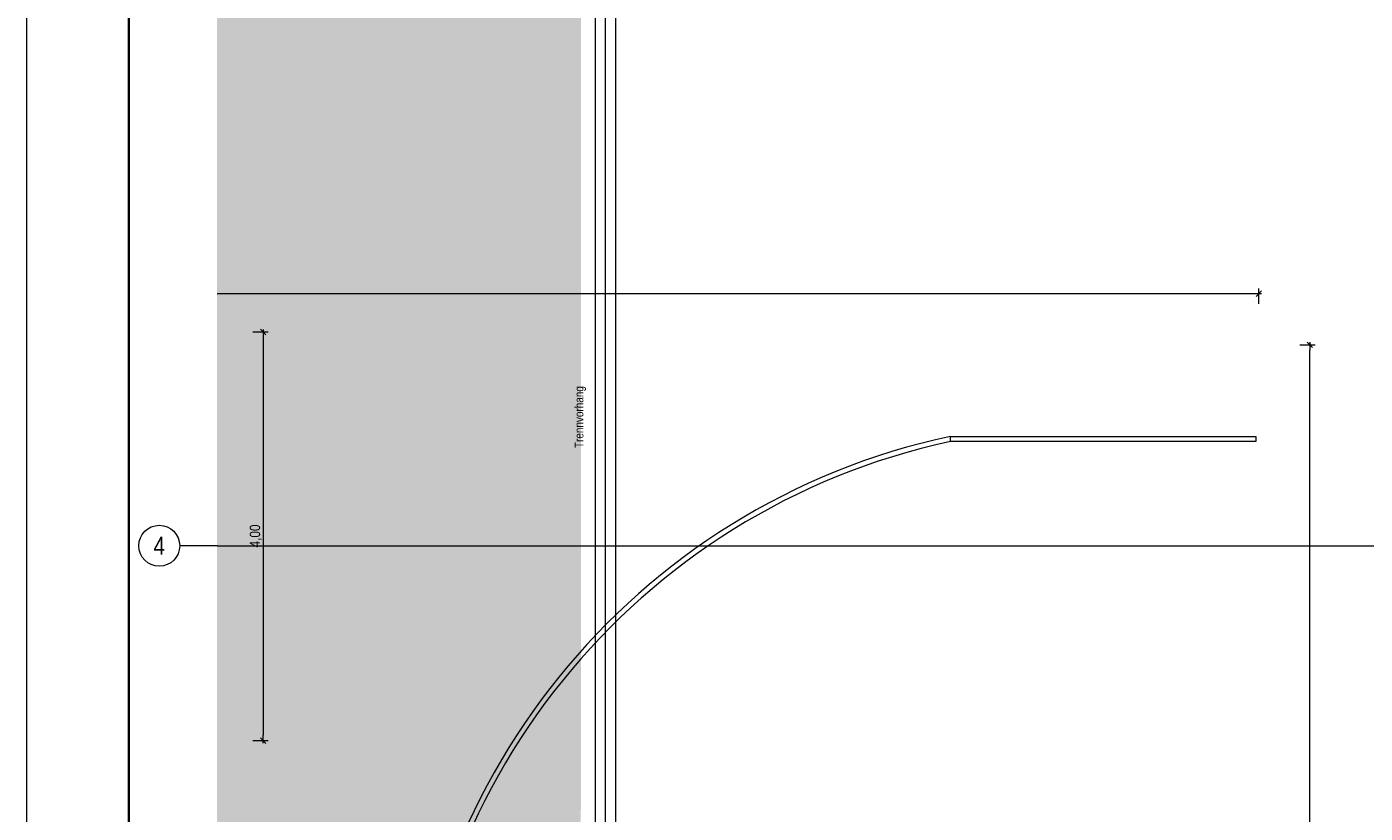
# Model space of a CAD drawing. Extents: x -720 to 300, y 62 to 1162.
# Tile 16 of 143: x -720 to -458, y 558 to 712. Entities that reach past the tile are written whole.
import ezdxf
from ezdxf.enums import TextEntityAlignment as Align
from ezdxf.lldxf.tags import DXFTag

# ---------------------------------------------------------------- set-up
doc = ezdxf.new("R2010")
doc.units = 0
doc.layers.get('0').update_dxf_attribs({"lineweight": 13})
for name, color, linetype, lineweight, true_color in [('60- 61 allgemeine Ausstattung- 1 Möbel', 7, 'Continuous', 9, 0x00cccc), ('70 -72 Beschriftung- 1 Beschriftung allgemein', 7, 'Continuous', 9, 0xff6633), ('70 -76 Bemaßung- 2 Allgemein', 9, 'Continuous', 5, 0x808080), ('iwb_Layout Achsbezeichung', 1, 'Continuous', 13, 0xff0000), ('iwb_Layout BA_Markierung', 7, 'Continuous', 9, 0xbadcdc)]:
    doc.layers.add(name, color=color, linetype=linetype, lineweight=lineweight, true_color=true_color)
doc.layers.add('70 -71 Achsen- 1 Gebäudeachsen', color=7, linetype='STRICHPUNKT2-A06G94018I', lineweight=18)
doc.layers.add('iwb_Plankopf Rahmen', color=7, linetype='Continuous', lineweight=35)
doc.styles.get("Standard").update_dxf_attribs({"font": 'ARIALN.TTF'})
tags = doc.linetypes.add('STRICHPUNKT2', pattern=[12.7, 6.35, -3.175, 0, -3.175]).pattern_tags.tags
tags[10:11] = [DXFTag(74, 4), DXFTag(75, 0), DXFTag(340, '0'), DXFTag(46, 0.0), DXFTag(50, 0.0), DXFTag(44, 0.0), DXFTag(45, 0.0)]
tags[8:9] = [DXFTag(74, 4), DXFTag(75, 0), DXFTag(340, '0'), DXFTag(46, 0.0), DXFTag(50, 0.0), DXFTag(44, 0.0), DXFTag(45, 0.0)]
tags[6:7] = [DXFTag(74, 4), DXFTag(75, 0), DXFTag(340, '0'), DXFTag(46, 0.0), DXFTag(50, 0.0), DXFTag(44, 0.0), DXFTag(45, 0.0)]
tags[4:5] = [DXFTag(74, 4), DXFTag(75, 0), DXFTag(340, '0'), DXFTag(46, 0.0), DXFTag(50, 0.0), DXFTag(44, 0.0), DXFTag(45, 0.0)]
tags = doc.linetypes.add('STRICHPUNKT2-A06G94018I', pattern=[12.7, 6.35, -3.175, 0, -3.175]).pattern_tags.tags
tags[10:11] = [DXFTag(74, 4), DXFTag(75, 0), DXFTag(340, '0'), DXFTag(46, 0.0), DXFTag(50, 0.0), DXFTag(44, 0.0), DXFTag(45, 0.0)]
tags[8:9] = [DXFTag(74, 4), DXFTag(75, 0), DXFTag(340, '0'), DXFTag(46, 0.0), DXFTag(50, 0.0), DXFTag(44, 0.0), DXFTag(45, 0.0)]
tags[6:7] = [DXFTag(74, 4), DXFTag(75, 0), DXFTag(340, '0'), DXFTag(46, 0.0), DXFTag(50, 0.0), DXFTag(44, 0.0), DXFTag(45, 0.0)]
tags[4:5] = [DXFTag(74, 4), DXFTag(75, 0), DXFTag(340, '0'), DXFTag(46, 0.0), DXFTag(50, 0.0), DXFTag(44, 0.0), DXFTag(45, 0.0)]

# ---------------------------------------------------------------- blocks, each defined once
blk = doc.blocks.new('Polygon-A06G93ZT8I')
at = {"color": 0, "linetype": 'ByBlock', "lineweight": -2, "ltscale": 0.13}
blk.add_solid([(-611.22, 86.2), (-682.36, 86.01), (-611.05, 1083.81), (-682.36, 1083.81)], dxfattribs=at)
blk = doc.blocks.new('Referenz-A06G94038I')
at = {"layer": '60- 61 allgemeine Ausstattung- 1 Möbel', "color": 0, "linetype": 'Continuous', "lineweight": -2, "ltscale": 0.13}
for p, q in [((-608.36, 768.91), (-608.36, 229.91)), ((-604.36, 768.91), (-604.36, 229.91)), ((-538.76, 630.31), (-538.76, 631.33)), ((-538.76, 630.33), (-538.76, 631.33)), ((-538.76, 631.33), (-478.96, 631.33)), ((-478.96, 630.33), (-538.76, 630.33)), ((-478.96, 631.33), (-478.96, 630.33))]:
    blk.add_line(p, q, dxfattribs=at)
for major_axis, end_param in [((-28.3, 132), 1.359608), ((-28.3, 130.98), 1.358007)]:
    blk.add_ellipse((-510.46, 499.33), major_axis=major_axis, ratio=1, start_param=0, end_param=end_param, dxfattribs=at)
at = {"layer": '70 -71 Achsen- 1 Gebäudeachsen', "color": 0, "linetype": 'STRICHPUNKT2-A06G94018I', "lineweight": -2, "ltscale": 0.13}
for p, q in [((-606.36, 1084.85), (-606.36, 85.41)), ((-682.36, 609.91), (76.46, 609.91))]:
    blk.add_line(p, q, dxfattribs=at)
at = {"layer": '70 -76 Bemaßung- 2 Allgemein', "color": 0, "linetype": 'Continuous', "lineweight": -2, "ltscale": 0.13}
for p, q in [((-479.42, 659.26), (-682.36, 659.26)), ((-477.86, 659.26), (-479.42, 659.26)), ((-477.83, 659.79), (-478.89, 658.73)), ((-478.36, 657.26), (-478.36, 660.26)), ((-675.36, 651.76), (-672.36, 651.76)), ((-673.89, 652.29), (-672.83, 651.23)), ((-673.36, 652.26), (-673.36, 650.7)), ((-673.36, 650.7), (-673.36, 572.82)), ((-470.36, 649.26), (-467.36, 649.26)), ((-468.89, 649.79), (-467.83, 648.73)), ((-468.36, 649.76), (-468.36, 648.2)), ((-468.36, 350.32), (-468.36, 648.2)), ((-675.36, 571.76), (-672.36, 571.76)), ((-672.83, 571.23), (-673.89, 572.29)), ((-673.36, 571.26), (-673.36, 572.82))]:
    blk.add_line(p, q, dxfattribs=at)
at = {"layer": '70 -72 Beschriftung- 1 Beschriftung allgemein', "color": 0, "linetype": 'Continuous', "lineweight": -2, "ltscale": 0.13, "insert": (-612.34, 629.04), "char_height": 1.7, "attachment_point": 1, "rotation": 89.9947}
blk.add_mtext('{\\fArial Narrow;Trennvorhang}', dxfattribs=at)
at = {"layer": '70 -76 Bemaßung- 2 Allgemein', "color": 0, "linetype": 'Continuous', "lineweight": -2, "ltscale": 0.13, "insert": (-675.97, 609.58), "char_height": 2.0138, "attachment_point": 1, "rotation": 90}
blk.add_mtext('{\\fArial Narrow;4,00}', dxfattribs=at)

msp = doc.modelspace()

# ---------------------------------------------------------------- linework, layer by layer
at = {"layer": 'iwb_Layout Achsbezeichung', "linetype": 'STRICHPUNKT2', "lineweight": 13, "ltscale": 0.39}
msp.add_line((-682.36, 609.91), (-689.7, 609.91), dxfattribs=at)
at = {"layer": 'iwb_Layout Achsbezeichung', "ltscale": 0.39}
msp.add_circle((-693.7, 609.91), 4, dxfattribs=at)
at = {"layer": 'iwb_Plankopf Rahmen', "color": 8, "lineweight": 13, "ltscale": 0.13, "true_color": 0x808080}
msp.add_lwpolyline([(300.35, 62.43), (-719.65, 62.43), (-719.65, 1162.43), (300.35, 1162.43), (300.35, 62.43)], close=True, dxfattribs=at)
at = {"layer": 'iwb_Plankopf Rahmen', "ltscale": 0.35}
msp.add_lwpolyline([(-699.65, 67.43), (-699.65, 1157.43), (295.35, 1157.43), (295.35, 67.43), (-599.65, 67.43), (-699.65, 67.43)], close=True, dxfattribs=at)

# ---------------------------------------------------------------- block references
at = {"color": 8, "lineweight": 13, "ltscale": 0.13, "true_color": 0x808080}
msp.add_blockref('Referenz-A06G94038I', (0, 0), dxfattribs=at)
at = {"layer": 'iwb_Layout BA_Markierung', "ltscale": 0.13}
msp.add_blockref('Polygon-A06G93ZT8I', (0, 0), dxfattribs=at)

# ---------------------------------------------------------------- texts
at = {"layer": 'iwb_Layout Achsbezeichung', "ltscale": 0.39}
msp.add_text('4', height=3.5, dxfattribs=at).set_placement((-693.7, 609.91), align=Align.MIDDLE_CENTER)

doc.saveas('drawing.dxf')
